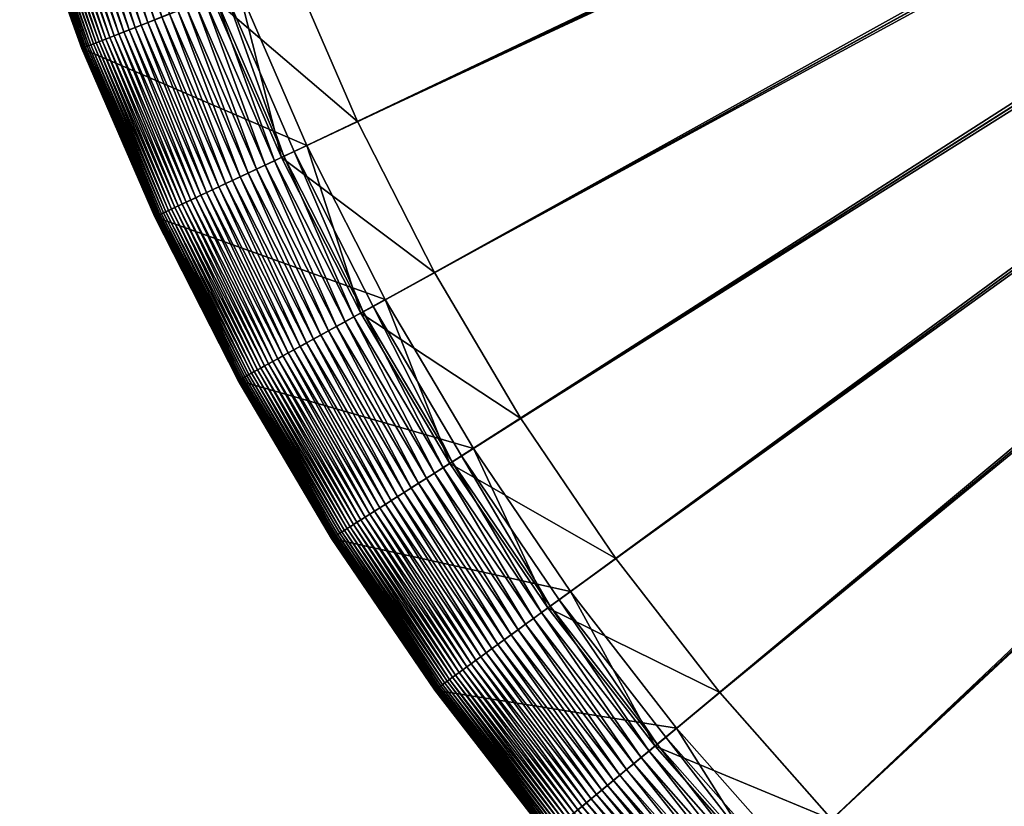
# Model space of a CAD drawing. Header units: millimetres. Extents: x -38.8 to 49.8, y -3.5 to 19.4.
# Tile 2 of 256: x -38.7 to -37.5, y -2.2 to -1.3. Entities that reach past the tile are written whole.
import ezdxf

# ---------------------------------------------------------------- set-up
doc = ezdxf.new("R2010")
doc.units = ezdxf.units.MM
doc.layers.get('0').update_dxf_attribs({"true_color": 0x5890e1})

msp = doc.modelspace()

# ---------------------------------------------------------------- meshes
at = {"color": 206, "true_color": 0x6c0888}
mesh = msp.add_polyface(dxfattribs=at)
corners = [(-36.3356, -3.1772, 6.7705), (-35.3734, -0.2158, 6.7705), (-35.3868, -0.211, 6.7705), (-35.3734, -0.2158, 6.3844), (-36.5019, -3.0275, 6.4013), (-35.3868, -0.211, 6.3844), (-36.533, -3.1061, 6.7705), (-35.3999, -0.2053, 6.7705), (-36.6897, -2.9463, 6.4013), (-35.3999, -0.2053, 6.3844), (-36.7257, -3.0227, 6.7705), (-35.4126, -0.1989, 6.7705), (-36.8719, -2.8534, 6.4013), (-35.4126, -0.1989, 6.3844), (-36.9126, -2.9274, 6.7705), (-35.4249, -0.1916, 6.7705), (-37.048, -2.7493, 6.4013), (-35.4249, -0.1916, 6.3844), (-37.0933, -2.8206, 6.7705), (-35.4367, -0.1836, 6.7705), (-37.2172, -2.6343, 6.4013), (-35.4367, -0.1836, 6.3844), (-37.2669, -2.7027, 6.7705), (-35.4479, -0.1749, 6.7705), (-37.3788, -2.5089, 6.4013), (-35.4479, -0.1749, 6.3844), (-37.4327, -2.574, 6.7705), (-35.4586, -0.1654, 6.7705), (-37.5323, -2.3736, 6.4013), (-35.4586, -0.1654, 6.3844), (-37.5901, -2.4352, 6.7705), (-35.4687, -0.1554, 6.7705), (-37.6769, -2.229, 6.4013), (-35.4687, -0.1554, 6.3844), (-37.7385, -2.2868, 6.7705), (-35.4781, -0.1447, 6.7705), (-37.8122, -2.0756, 6.4013), (-35.4781, -0.1447, 6.3844), (-37.8773, -2.1294, 6.7705), (-35.4869, -0.1334, 6.7705), (-37.9376, -1.9139, 6.4013), (-35.4869, -0.1334, 6.3844), (-38.0059, -1.9636, 6.7705), (-35.4949, -0.1216, 6.7705), (-38.1239, -1.79, 6.7705), (-38.0525, -1.7447, 6.4013), (-35.4949, -0.1216, 6.3844), (-35.5021, -0.1093, 6.7705), (-38.2307, -1.6094, 6.7705), (-38.1567, -1.5687, 6.4013), (-35.5021, -0.1093, 6.3844), (-35.5086, -0.0966, 6.7705), (-38.326, -1.4224, 6.7705), (-38.2495, -1.3864, 6.4013), (-35.5086, -0.0966, 6.3844), (-35.5143, -0.0835, 6.7705), (-38.4093, -1.2298, 6.7705), (-38.3308, -1.1987, 6.4013), (-35.5143, -0.0835, 6.3844), (-35.5191, -0.0701, 6.7705), (-38.4804, -1.0323, 6.7705), (-38.4001, -1.0062, 6.4013), (-35.5191, -0.0701, 6.3844), (-35.5231, -0.0564, 6.7705), (-38.539, -0.8308, 6.7705), (-38.4571, -0.8098, 6.4013), (-35.5231, -0.0564, 6.3844), (-35.5262, -0.0425, 6.7705), (-38.5848, -0.626, 6.7705), (-38.5018, -0.6101, 6.4013), (-35.5262, -0.0425, 6.3844), (-35.5284, -0.0284, 6.7705), (-38.6176, -0.4187, 6.7705), (-38.5338, -0.4081, 6.4013), (-35.5284, -0.0284, 6.3844), (-35.5298, -0.0143, 6.7705), (-38.553, -0.2045, 6.4013), (-35.5298, -0.0143, 6.3844), (-38.6373, -0.2098, 6.7705), (-35.5302, 0, 6.7705), (-38.5594, 0, 6.4013), (-35.5302, 0, 6.3844)]
mesh.append_faces([[corners[k] for k in face] for face in [(3, 4, 5), (5, 8, 9), (9, 12, 13), (13, 16, 17), (17, 20, 21), (21, 24, 25), (25, 28, 29), (29, 32, 33), (33, 36, 37), (37, 40, 41), (42, 43, 44), (41, 45, 46), (44, 47, 48), (46, 49, 50), (48, 51, 52), (50, 53, 54), (52, 55, 56), (54, 57, 58), (56, 59, 60), (58, 61, 62), (60, 63, 64), (62, 65, 66), (64, 67, 68), (66, 69, 70), (68, 71, 72), (70, 73, 74), (74, 76, 77), (77, 80, 81)]], dxfattribs={"vtx0": -1, "color": 206})
mesh.append_faces([[corners[k] for k in face] for face in [(0, 1, 2), (6, 2, 7), (10, 7, 11), (14, 11, 15), (18, 15, 19), (22, 19, 23), (26, 23, 27), (30, 27, 31), (34, 31, 35), (38, 35, 39), (37, 36, 40), (42, 39, 43), (41, 40, 45), (44, 43, 47), (46, 45, 49), (48, 47, 51), (50, 49, 53), (52, 51, 55), (54, 53, 57), (56, 55, 59), (58, 57, 61), (60, 59, 63), (62, 61, 65), (64, 63, 67), (66, 65, 69), (68, 67, 71), (70, 69, 73), (72, 71, 75), (74, 73, 76), (78, 75, 79), (77, 76, 80)]], dxfattribs={"vtx2": -1, "color": 206})
mesh = msp.add_polyface(dxfattribs=at)
corners = [(-35.3033, -3.3407, 6.7705), (-35.3175, -0.2265, 6.7705), (-35.513, -3.3341, 6.7705), (-35.3033, -0.2269, 6.3844), (-35.3033, -3.2562, 6.4013), (-35.5077, -3.2497, 6.4013), (-35.3317, -0.2252, 6.7705), (-35.722, -3.3143, 6.7705), (-35.3175, -0.2265, 6.3844), (-35.7114, -3.2305, 6.4013), (-35.3458, -0.2229, 6.7705), (-35.9292, -3.2815, 6.7705), (-35.3317, -0.2252, 6.3844), (-35.9134, -3.1985, 6.4013), (-35.3597, -0.2198, 6.7705), (-36.1341, -3.2357, 6.7705), (-35.3458, -0.2229, 6.3844), (-36.113, -3.1539, 6.4013), (-35.3734, -0.2158, 6.7705), (-36.3356, -3.1772, 6.7705), (-35.3597, -0.2198, 6.3844), (-36.3095, -3.0968, 6.4013), (-35.3868, -0.211, 6.7705), (-36.533, -3.1061, 6.7705), (-35.3734, -0.2158, 6.3844), (-36.5019, -3.0275, 6.4013), (-35.3999, -0.2053, 6.7705), (-36.7257, -3.0227, 6.7705), (-35.3868, -0.211, 6.3844), (-36.6897, -2.9463, 6.4013), (-35.4126, -0.1989, 6.7705), (-36.9126, -2.9274, 6.7705), (-35.3999, -0.2053, 6.3844), (-36.8719, -2.8534, 6.4013), (-35.4249, -0.1916, 6.7705), (-37.0933, -2.8206, 6.7705), (-35.4126, -0.1989, 6.3844), (-37.048, -2.7493, 6.4013), (-37.1139, -2.8532, 6.7678), (-37.2823, -2.7239, 6.7692), (-37.2895, -2.7339, 6.7678), (-37.1074, -2.8428, 6.7692), (-37.2748, -2.7135, 6.7701), (-37.1005, -2.832, 6.7701), (-37.2669, -2.7027, 6.7705), (-35.4367, -0.1836, 6.7705), (-35.4249, -0.1916, 6.3844), (-37.2172, -2.6343, 6.4013), (-37.1023, -2.8349, 6.1478), (-37.2768, -2.7163, 6.1478), (-37.2569, -2.689, 3.9448), (-37.3479, -2.8141, 6.7191), (-37.344, -2.8089, 6.7256), (-37.5164, -2.6752, 6.7256), (-37.3399, -2.8032, 6.7318), (-37.5119, -2.6698, 6.7318), (-37.3356, -2.7972, 6.7376), (-37.5072, -2.6641, 6.7376), (-37.3309, -2.7908, 6.7429), (-37.5021, -2.6579, 6.7429), (-37.3259, -2.7839, 6.7479), (-37.4967, -2.6514, 6.7479), (-37.3206, -2.7767, 6.7524), (-37.491, -2.6445, 6.7524), (-37.3151, -2.769, 6.7565), (-37.4849, -2.6372, 6.7565), (-37.3092, -2.7609, 6.7601), (-37.4786, -2.6295, 6.7601), (-37.3029, -2.7523, 6.7632), (-37.4718, -2.6213, 6.7632), (-37.2964, -2.7433, 6.7657), (-37.4647, -2.6128, 6.7657), (-37.4573, -2.6037, 6.7678), (-37.4494, -2.5943, 6.7692), (-37.4413, -2.5844, 6.7701), (-37.4327, -2.574, 6.7705), (-35.4479, -0.1749, 6.7705), (-35.4367, -0.1836, 6.3844), (-37.3788, -2.5089, 6.4013), (-37.4435, -2.587, 6.1478), (-37.4219, -2.561, 3.9448), (-37.3761, -2.853, 3.7911), (-37.5512, -2.7173, 3.7911), (-35.4586, -0.1654, 6.7705), (-37.5901, -2.4352, 6.7705), (-35.4479, -0.1749, 6.3844), (-37.5323, -2.3736, 6.4013), (-35.4687, -0.1554, 6.7705), (-37.7385, -2.2868, 6.7705), (-35.4586, -0.1654, 6.3844), (-37.6769, -2.229, 6.4013), (-35.4781, -0.1447, 6.7705), (-37.8773, -2.1294, 6.7705), (-35.4687, -0.1554, 6.3844), (-37.8122, -2.0756, 6.4013), (-35.4869, -0.1334, 6.7705), (-38.0059, -1.9636, 6.7705)]
mesh.append_faces([[corners[k] for k in face] for face in [(0, 1, 2), (2, 6, 7), (7, 10, 11), (11, 14, 15), (15, 18, 19), (19, 22, 23), (23, 26, 27), (27, 30, 31), (31, 34, 35), (38, 39, 40), (41, 42, 39), (43, 44, 42), (35, 45, 44), (37, 49, 47), (48, 50, 49), (68, 71, 69), (70, 72, 71), (40, 73, 72), (39, 74, 73), (42, 75, 74), (44, 76, 75), (47, 79, 78), (49, 80, 79), (50, 82, 80), (75, 83, 84), (84, 87, 88), (88, 91, 92), (92, 95, 96)]], dxfattribs={"vtx0": -1, "color": 206})
mesh.append_faces([[corners[k] for k in face] for face in [(3, 4, 5), (8, 5, 9), (12, 9, 13), (16, 13, 17), (20, 17, 21), (24, 21, 25), (28, 25, 29), (32, 29, 33), (36, 33, 37), (46, 37, 47), (37, 48, 49), (51, 52, 53), (52, 54, 55), (54, 56, 57), (56, 58, 59), (58, 60, 61), (60, 62, 63), (62, 64, 65), (64, 66, 67), (66, 68, 69), (68, 70, 71), (70, 40, 72), (40, 39, 73), (39, 42, 74), (42, 44, 75), (77, 47, 78), (47, 49, 79), (49, 50, 80), (50, 81, 82), (85, 78, 86), (89, 86, 90), (93, 90, 94)]], dxfattribs={"vtx2": -1, "color": 206})
mesh = msp.add_polyface(dxfattribs=at)
corners = [(-38.5822, -1.2982, 3.7911), (-38.6572, -1.0898, 6.5722), (-38.6572, -1.0898, 3.7911), (-38.5822, -1.2982, 6.5722), (-38.6572, -1.0898, 6.5819), (-38.5821, -1.2982, 6.5819), (-38.6569, -1.0897, 6.5915), (-38.5818, -1.2981, 6.5915), (-38.6563, -1.0895, 6.601), (-38.5813, -1.2979, 6.601), (-38.6554, -1.0892, 6.6105), (-38.5804, -1.2975, 6.6105), (-38.6542, -1.0888, 6.62), (-38.5792, -1.297, 6.62), (-38.5777, -1.2964, 6.6293), (-38.6526, -1.0883, 6.6293), (-38.5758, -1.2957, 6.6384), (-38.6507, -1.0877, 6.6384), (-38.5737, -1.2948, 6.6475), (-38.6485, -1.0869, 6.6475), (-38.5712, -1.2939, 6.6564), (-38.646, -1.0861, 6.6564), (-38.5683, -1.2927, 6.665), (-38.643, -1.0852, 6.665), (-38.5651, -1.2914, 6.6735), (-38.6397, -1.0841, 6.6735), (-38.5614, -1.29, 6.6818), (-38.636, -1.0829, 6.6818), (-38.5575, -1.2884, 6.6898), (-38.6319, -1.0816, 6.6898), (-38.5531, -1.2867, 6.6976), (-38.6274, -1.0801, 6.6976), (-38.5483, -1.2848, 6.7051), (-38.6226, -1.0785, 6.7051), (-38.5431, -1.2827, 6.7122), (-38.6172, -1.0768, 6.7122), (-38.5375, -1.2805, 6.7191), (-38.6115, -1.0749, 6.7191), (-38.5314, -1.2781, 6.7256), (-38.6053, -1.0729, 6.7256), (-38.5249, -1.2756, 6.7318), (-38.5987, -1.0707, 6.7318), (-38.518, -1.2728, 6.7376), (-38.5916, -1.0684, 6.7376), (-38.5106, -1.2699, 6.7429), (-38.584, -1.066, 6.7429), (-38.5027, -1.2668, 6.7479), (-38.576, -1.0634, 6.7479), (-38.4944, -1.2635, 6.7524), (-38.5674, -1.0606, 6.7524), (-38.4856, -1.26, 6.7565), (-38.5584, -1.0577, 6.7565), (-38.4762, -1.2563, 6.7601), (-38.5489, -1.0546, 6.7601), (-38.4664, -1.2524, 6.7632), (-38.5388, -1.0513, 6.7632), (-38.4561, -1.2483, 6.7657), (-38.5282, -1.0479, 6.7657), (-38.4452, -1.244, 6.7678), (-38.5171, -1.0442, 6.7678), (-38.4338, -1.2395, 6.7692), (-38.5054, -1.0405, 6.7692), (-38.4218, -1.2347, 6.7701), (-38.4932, -1.0365, 6.7701), (-38.4093, -1.2298, 6.7705), (-38.4804, -1.0323, 6.7705), (-38.3308, -1.1987, 6.4013), (-38.425, -1.236, 6.1478), (-38.4965, -1.0375, 6.1478), (-38.3936, -1.2236, 3.9448), (-38.4644, -1.0271, 3.9448)]
mesh.append_faces([[corners[k] for k in face] for face in [(0, 1, 2), (3, 4, 1), (5, 6, 4), (7, 8, 6), (9, 10, 8), (11, 12, 10), (13, 15, 12), (14, 17, 15), (16, 19, 17), (18, 21, 19), (20, 23, 21), (22, 25, 23), (24, 27, 25), (26, 29, 27), (28, 31, 29), (30, 33, 31), (32, 35, 33), (34, 37, 35), (36, 39, 37), (38, 41, 39), (40, 43, 41), (42, 45, 43), (44, 47, 45), (46, 49, 47), (48, 51, 49), (50, 53, 51), (52, 55, 53), (54, 57, 55), (56, 59, 57), (69, 2, 70)]], dxfattribs={"vtx0": -1, "color": 206})
mesh.append_faces([[corners[k] for k in face] for face in [(13, 14, 15), (14, 16, 17), (16, 18, 19), (18, 20, 21), (20, 22, 23), (22, 24, 25), (24, 26, 27), (26, 28, 29), (28, 30, 31), (30, 32, 33), (32, 34, 35), (34, 36, 37), (36, 38, 39), (38, 40, 41), (40, 42, 43), (42, 44, 45), (44, 46, 47), (46, 48, 49), (48, 50, 51), (50, 52, 53), (52, 54, 55), (54, 56, 57), (56, 58, 59), (58, 60, 61), (60, 62, 63), (62, 64, 65), (66, 67, 68), (67, 69, 70), (69, 0, 2)]], dxfattribs={"vtx2": -1, "color": 206})
mesh = msp.add_polyface(dxfattribs=at)
corners = [(-38.4942, -1.5015, 3.7911), (-38.5822, -1.2982, 6.5722), (-38.5822, -1.2982, 3.7911), (-38.4942, -1.5015, 6.5722), (-38.5821, -1.2982, 6.5819), (-38.4942, -1.5015, 6.5819), (-38.5818, -1.2981, 6.5915), (-38.4939, -1.5014, 6.5915), (-38.5813, -1.2979, 6.601), (-38.4933, -1.5011, 6.601), (-38.5804, -1.2975, 6.6105), (-38.4924, -1.5007, 6.6105), (-38.5792, -1.297, 6.62), (-38.4913, -1.5002, 6.62), (-38.5777, -1.2964, 6.6293), (-38.4898, -1.4995, 6.6293), (-38.5758, -1.2957, 6.6384), (-38.488, -1.4986, 6.6384), (-38.5737, -1.2948, 6.6475), (-38.4859, -1.4976, 6.6475), (-38.5712, -1.2939, 6.6564), (-38.4835, -1.4965, 6.6564), (-38.5683, -1.2927, 6.665), (-38.4807, -1.4952, 6.665), (-38.5651, -1.2914, 6.6735), (-38.4775, -1.4937, 6.6735), (-38.5614, -1.29, 6.6818), (-38.474, -1.492, 6.6818), (-38.5575, -1.2884, 6.6898), (-38.4701, -1.4902, 6.6898), (-38.5531, -1.2867, 6.6976), (-38.4659, -1.4882, 6.6976), (-38.5483, -1.2848, 6.7051), (-38.4612, -1.486, 6.7051), (-38.5431, -1.2827, 6.7122), (-38.4562, -1.4836, 6.7122), (-38.4507, -1.4811, 6.7191), (-38.5375, -1.2805, 6.7191), (-38.4448, -1.4783, 6.7256), (-38.5314, -1.2781, 6.7256), (-38.4385, -1.4753, 6.7318), (-38.5249, -1.2756, 6.7318), (-38.4317, -1.4721, 6.7376), (-38.518, -1.2728, 6.7376), (-38.4245, -1.4688, 6.7429), (-38.5106, -1.2699, 6.7429), (-38.4169, -1.4652, 6.7479), (-38.5027, -1.2668, 6.7479), (-38.4088, -1.4613, 6.7524), (-38.4944, -1.2635, 6.7524), (-38.4002, -1.4573, 6.7565), (-38.4856, -1.26, 6.7565), (-38.3911, -1.453, 6.7601), (-38.4762, -1.2563, 6.7601), (-38.3815, -1.4485, 6.7632), (-38.4664, -1.2524, 6.7632), (-38.3715, -1.4438, 6.7657), (-38.4561, -1.2483, 6.7657), (-38.3609, -1.4388, 6.7678), (-38.4452, -1.244, 6.7678), (-38.3498, -1.4336, 6.7692), (-38.4338, -1.2395, 6.7692), (-38.3382, -1.4281, 6.7701), (-38.4218, -1.2347, 6.7701), (-38.326, -1.4224, 6.7705), (-38.4093, -1.2298, 6.7705), (-38.2495, -1.3864, 6.4013), (-38.3413, -1.4296, 6.1478), (-38.425, -1.236, 6.1478), (-38.3308, -1.1987, 6.4013), (-38.3107, -1.4152, 3.9448), (-38.3936, -1.2236, 3.9448), (-38.6572, -1.0898, 6.5722), (-38.6572, -1.0898, 6.5819), (-38.6569, -1.0897, 6.5915), (-38.6563, -1.0895, 6.601), (-38.6554, -1.0892, 6.6105), (-38.6542, -1.0888, 6.62)]
mesh.append_faces([[corners[k] for k in face] for face in [(0, 1, 2), (3, 4, 1), (5, 6, 4), (7, 8, 6), (9, 10, 8), (11, 12, 10), (13, 14, 12), (15, 16, 14), (17, 18, 16), (19, 20, 18), (21, 22, 20), (23, 24, 22), (25, 26, 24), (27, 28, 26), (29, 30, 28), (31, 32, 30), (33, 34, 32), (35, 37, 34), (36, 39, 37), (38, 41, 39), (40, 43, 41), (42, 45, 43), (44, 47, 45), (46, 49, 47), (48, 51, 49), (50, 53, 51), (52, 55, 53), (54, 57, 55), (56, 59, 57), (58, 61, 59), (60, 63, 61), (62, 65, 63), (66, 68, 69), (67, 71, 68), (70, 2, 71)]], dxfattribs={"vtx0": -1, "color": 206})
mesh.append_faces([[corners[k] for k in face] for face in [(35, 36, 37), (36, 38, 39), (38, 40, 41), (40, 42, 43), (42, 44, 45), (44, 46, 47), (46, 48, 49), (48, 50, 51), (50, 52, 53), (52, 54, 55), (54, 56, 57), (56, 58, 59), (58, 60, 61), (60, 62, 63), (62, 64, 65), (66, 67, 68), (67, 70, 71), (70, 0, 2), (2, 1, 72), (1, 4, 73), (4, 6, 74), (6, 8, 75), (8, 10, 76), (10, 12, 77)]], dxfattribs={"vtx2": -1, "color": 206})
mesh = msp.add_polyface(dxfattribs=at)
corners = [(-38.3936, -1.6989, 3.7911), (-38.3936, -1.6989, 6.5722), (-38.4942, -1.5015, 6.5722), (-38.4942, -1.5015, 3.7911), (-38.3936, -1.6989, 6.5819), (-38.4942, -1.5015, 6.5819), (-38.3933, -1.6988, 6.5915), (-38.4939, -1.5014, 6.5915), (-38.3927, -1.6985, 6.601), (-38.4933, -1.5011, 6.601), (-38.3919, -1.698, 6.6105), (-38.4924, -1.5007, 6.6105), (-38.3908, -1.6974, 6.62), (-38.4913, -1.5002, 6.62), (-38.3894, -1.6966, 6.6293), (-38.4898, -1.4995, 6.6293), (-38.3876, -1.6957, 6.6384), (-38.488, -1.4986, 6.6384), (-38.3856, -1.6945, 6.6475), (-38.4859, -1.4976, 6.6475), (-38.3832, -1.6932, 6.6564), (-38.4835, -1.4965, 6.6564), (-38.3805, -1.6917, 6.665), (-38.4807, -1.4952, 6.665), (-38.3775, -1.6901, 6.6735), (-38.4775, -1.4937, 6.6735), (-38.3741, -1.6882, 6.6818), (-38.474, -1.492, 6.6818), (-38.3703, -1.6861, 6.6898), (-38.4701, -1.4902, 6.6898), (-38.3662, -1.6839, 6.6976), (-38.4659, -1.4882, 6.6976), (-38.3617, -1.6814, 6.7051), (-38.4612, -1.486, 6.7051), (-38.3568, -1.6787, 6.7122), (-38.4562, -1.4836, 6.7122), (-38.3515, -1.6758, 6.7191), (-38.4507, -1.4811, 6.7191), (-38.4448, -1.4783, 6.7256), (-38.3458, -1.6726, 6.7256), (-38.4385, -1.4753, 6.7318), (-38.3397, -1.6693, 6.7318), (-38.4317, -1.4721, 6.7376), (-38.3331, -1.6657, 6.7376), (-38.4245, -1.4688, 6.7429), (-38.3262, -1.6618, 6.7429), (-38.4169, -1.4652, 6.7479), (-38.3187, -1.6578, 6.7479), (-38.4088, -1.4613, 6.7524), (-38.5822, -1.2982, 6.5722), (-38.5821, -1.2982, 6.5819), (-38.5818, -1.2981, 6.5915), (-38.5813, -1.2979, 6.601), (-38.5804, -1.2975, 6.6105), (-38.5792, -1.297, 6.62), (-38.5777, -1.2964, 6.6293), (-38.5758, -1.2957, 6.6384), (-38.5737, -1.2948, 6.6475), (-38.5712, -1.2939, 6.6564), (-38.5683, -1.2927, 6.665), (-38.5651, -1.2914, 6.6735), (-38.5614, -1.29, 6.6818), (-38.5575, -1.2884, 6.6898), (-38.5531, -1.2867, 6.6976), (-38.5483, -1.2848, 6.7051), (-38.5431, -1.2827, 6.7122)]
mesh.append_faces([[corners[k] for k in face] for face in [(0, 2, 3), (1, 5, 2), (4, 7, 5), (6, 9, 7), (8, 11, 9), (10, 13, 11), (12, 15, 13), (14, 17, 15), (16, 19, 17), (18, 21, 19), (20, 23, 21), (22, 25, 23), (24, 27, 25), (26, 29, 27), (28, 31, 29), (30, 33, 31), (32, 35, 33), (34, 37, 35), (36, 38, 37), (39, 40, 38), (41, 42, 40), (43, 44, 42), (45, 46, 44), (47, 48, 46)]], dxfattribs={"vtx0": -1, "color": 206})
mesh.append_faces([[corners[k] for k in face] for face in [(0, 1, 2), (1, 4, 5), (4, 6, 7), (6, 8, 9), (8, 10, 11), (10, 12, 13), (12, 14, 15), (14, 16, 17), (16, 18, 19), (18, 20, 21), (20, 22, 23), (22, 24, 25), (24, 26, 27), (26, 28, 29), (28, 30, 31), (30, 32, 33), (32, 34, 35), (34, 36, 37), (3, 2, 49), (2, 5, 50), (5, 7, 51), (7, 9, 52), (9, 11, 53), (11, 13, 54), (13, 15, 55), (15, 17, 56), (17, 19, 57), (19, 21, 58), (21, 23, 59), (23, 25, 60), (25, 27, 61), (27, 29, 62), (29, 31, 63), (31, 33, 64), (33, 35, 65)]], dxfattribs={"vtx2": -1, "color": 206})
mesh = msp.add_polyface(dxfattribs=at)
corners = [(-38.2731, -1.8847, 6.6475), (-38.3832, -1.6932, 6.6564), (-38.3856, -1.6945, 6.6475), (-38.2708, -1.8833, 6.6564), (-38.3805, -1.6917, 6.665), (-38.2682, -1.8816, 6.665), (-38.3775, -1.6901, 6.6735), (-38.2653, -1.8798, 6.6735), (-38.3741, -1.6882, 6.6818), (-38.262, -1.8777, 6.6818), (-38.3703, -1.6861, 6.6898), (-38.2584, -1.8754, 6.6898), (-38.3662, -1.6839, 6.6976), (-38.2544, -1.8729, 6.6976), (-38.3617, -1.6814, 6.7051), (-38.2501, -1.8701, 6.7051), (-38.3568, -1.6787, 6.7122), (-38.2453, -1.8671, 6.7122), (-38.3515, -1.6758, 6.7191), (-38.2402, -1.8639, 6.7191), (-38.3458, -1.6726, 6.7256), (-38.2347, -1.8604, 6.7256), (-38.3397, -1.6693, 6.7318), (-38.2289, -1.8566, 6.7318), (-38.3331, -1.6657, 6.7376), (-38.2226, -1.8526, 6.7376), (-38.3262, -1.6618, 6.7429), (-38.2158, -1.8484, 6.7429), (-38.3187, -1.6578, 6.7479), (-38.2087, -1.8438, 6.7479), (-38.3109, -1.6535, 6.7524), (-38.2011, -1.839, 6.7524), (-38.3026, -1.6489, 6.7565), (-38.1931, -1.834, 6.7565), (-38.2938, -1.644, 6.7601), (-38.1846, -1.8286, 6.7601), (-38.2845, -1.639, 6.7632), (-38.1757, -1.8229, 6.7632), (-38.2748, -1.6336, 6.7657), (-38.1663, -1.8169, 6.7657), (-38.1564, -1.8107, 6.7678), (-38.2645, -1.628, 6.7678), (-38.1461, -1.8041, 6.7692), (-38.2538, -1.622, 6.7692), (-38.1352, -1.7972, 6.7701), (-38.2425, -1.6159, 6.7701), (-38.1239, -1.79, 6.7705), (-38.2307, -1.6094, 6.7705), (-38.0525, -1.7447, 6.4013), (-38.1381, -1.7991, 6.1478), (-38.2455, -1.6175, 6.1478), (-38.1567, -1.5687, 6.4013), (-38.1096, -1.781, 3.9448), (-38.2159, -1.6012, 3.9448), (-38.3936, -1.6989, 3.7911), (-38.4448, -1.4783, 6.7256), (-38.4385, -1.4753, 6.7318), (-38.4317, -1.4721, 6.7376), (-38.4245, -1.4688, 6.7429), (-38.4169, -1.4652, 6.7479), (-38.4088, -1.4613, 6.7524), (-38.4002, -1.4573, 6.7565), (-38.3911, -1.453, 6.7601), (-38.3815, -1.4485, 6.7632), (-38.3715, -1.4438, 6.7657), (-38.3609, -1.4388, 6.7678), (-38.3498, -1.4336, 6.7692), (-38.3382, -1.4281, 6.7701), (-38.326, -1.4224, 6.7705), (-38.3413, -1.4296, 6.1478), (-38.2495, -1.3864, 6.4013), (-38.3107, -1.4152, 3.9448), (-38.4942, -1.5015, 3.7911)]
mesh.append_faces([[corners[k] for k in face] for face in [(0, 1, 2), (3, 4, 1), (5, 6, 4), (7, 8, 6), (9, 10, 8), (11, 12, 10), (13, 14, 12), (15, 16, 14), (17, 18, 16), (19, 20, 18), (21, 22, 20), (23, 24, 22), (25, 26, 24), (27, 28, 26), (29, 30, 28), (31, 32, 30), (33, 34, 32), (35, 36, 34), (37, 38, 36), (39, 41, 38), (40, 43, 41), (42, 45, 43), (44, 47, 45), (48, 50, 51), (49, 53, 50), (52, 54, 53), (30, 61, 60), (32, 62, 61), (34, 63, 62), (36, 64, 63), (38, 65, 64), (41, 66, 65), (43, 67, 66), (45, 68, 67), (51, 69, 70), (50, 71, 69), (53, 72, 71)]], dxfattribs={"vtx0": -1, "color": 206})
mesh.append_faces([[corners[k] for k in face] for face in [(39, 40, 41), (40, 42, 43), (42, 44, 45), (44, 46, 47), (48, 49, 50), (49, 52, 53), (18, 20, 55), (20, 22, 56), (22, 24, 57), (24, 26, 58), (26, 28, 59), (28, 30, 60), (30, 32, 61), (32, 34, 62), (34, 36, 63), (36, 38, 64), (38, 41, 65), (41, 43, 66), (43, 45, 67), (45, 47, 68), (51, 50, 69), (50, 53, 71), (53, 54, 72)]], dxfattribs={"vtx2": -1, "color": 206})
mesh = msp.add_polyface(dxfattribs=at)
corners = [(-38.1563, -2.0729, 3.7911), (-38.1563, -2.0729, 6.5722), (-38.2808, -1.8896, 6.5722), (-38.2808, -1.8896, 3.7911), (-38.1563, -2.0728, 6.5819), (-38.2808, -1.8896, 6.5819), (-38.156, -2.0727, 6.5915), (-38.2805, -1.8894, 6.5915), (-38.28, -1.8891, 6.601), (-38.1555, -2.0723, 6.601), (-38.2792, -1.8886, 6.6105), (-38.1547, -2.0717, 6.6105), (-38.2781, -1.8879, 6.62), (-38.1537, -2.071, 6.62), (-38.2768, -1.887, 6.6293), (-38.1524, -2.07, 6.6293), (-38.2751, -1.886, 6.6384), (-38.1508, -2.0689, 6.6384), (-38.2731, -1.8847, 6.6475), (-38.1489, -2.0675, 6.6475), (-38.2708, -1.8833, 6.6564), (-38.1467, -2.0659, 6.6564), (-38.2682, -1.8816, 6.665), (-38.1442, -2.0641, 6.665), (-38.2653, -1.8798, 6.6735), (-38.1414, -2.062, 6.6735), (-38.262, -1.8777, 6.6818), (-38.1383, -2.0598, 6.6818), (-38.2584, -1.8754, 6.6898), (-38.1348, -2.0572, 6.6898), (-38.2544, -1.8729, 6.6976), (-38.131, -2.0545, 6.6976), (-38.2501, -1.8701, 6.7051), (-38.1268, -2.0514, 6.7051), (-38.2453, -1.8671, 6.7122), (-38.1223, -2.0482, 6.7122), (-38.2402, -1.8639, 6.7191), (-38.3936, -1.6989, 6.5722), (-38.3936, -1.6989, 3.7911), (-38.3936, -1.6989, 6.5819), (-38.3933, -1.6988, 6.5915), (-38.3927, -1.6985, 6.601), (-38.3919, -1.698, 6.6105), (-38.3908, -1.6974, 6.62), (-38.3894, -1.6966, 6.6293), (-38.3876, -1.6957, 6.6384), (-38.3856, -1.6945, 6.6475), (-38.3832, -1.6932, 6.6564), (-38.3805, -1.6917, 6.665), (-38.3775, -1.6901, 6.6735), (-38.3741, -1.6882, 6.6818), (-38.3703, -1.6861, 6.6898), (-38.3662, -1.6839, 6.6976), (-38.3617, -1.6814, 6.7051), (-38.3568, -1.6787, 6.7122), (-38.3515, -1.6758, 6.7191), (-38.2347, -1.8604, 6.7256), (-38.3458, -1.6726, 6.7256), (-38.2289, -1.8566, 6.7318), (-38.3397, -1.6693, 6.7318), (-38.2226, -1.8526, 6.7376), (-38.3331, -1.6657, 6.7376), (-38.2158, -1.8484, 6.7429), (-38.3262, -1.6618, 6.7429), (-38.2087, -1.8438, 6.7479), (-38.3187, -1.6578, 6.7479), (-38.2011, -1.839, 6.7524), (-38.3109, -1.6535, 6.7524), (-38.1931, -1.834, 6.7565), (-38.3026, -1.6489, 6.7565), (-38.1846, -1.8286, 6.7601), (-38.2938, -1.644, 6.7601), (-38.1757, -1.8229, 6.7632), (-38.2845, -1.639, 6.7632), (-38.1663, -1.8169, 6.7657), (-38.2748, -1.6336, 6.7657), (-38.1096, -1.781, 3.9448)]
mesh.append_faces([[corners[k] for k in face] for face in [(0, 2, 3), (1, 5, 2), (4, 7, 5), (6, 8, 7), (9, 10, 8), (11, 12, 10), (13, 14, 12), (15, 16, 14), (17, 18, 16), (19, 20, 18), (21, 22, 20), (23, 24, 22), (25, 26, 24), (27, 28, 26), (29, 30, 28), (31, 32, 30), (33, 34, 32), (35, 36, 34), (3, 37, 38), (2, 39, 37), (5, 40, 39), (7, 41, 40), (8, 42, 41), (10, 43, 42), (12, 44, 43), (14, 45, 44), (16, 46, 45)]], dxfattribs={"vtx0": -1, "color": 206})
mesh.append_faces([[corners[k] for k in face] for face in [(0, 1, 2), (1, 4, 5), (4, 6, 7), (3, 2, 37), (2, 5, 39), (5, 7, 40), (7, 8, 41), (8, 10, 42), (10, 12, 43), (12, 14, 44), (14, 16, 45), (16, 18, 46), (18, 20, 47), (20, 22, 48), (22, 24, 49), (24, 26, 50), (26, 28, 51), (28, 30, 52), (30, 32, 53), (32, 34, 54), (34, 36, 55), (36, 56, 57), (56, 58, 59), (58, 60, 61), (60, 62, 63), (62, 64, 65), (64, 66, 67), (66, 68, 69), (68, 70, 71), (70, 72, 73), (72, 74, 75), (76, 3, 38)]], dxfattribs={"vtx2": -1, "color": 206})
mesh = msp.add_polyface(dxfattribs=at)
corners = [(-37.9405, -2.1817, 6.7565), (-38.0641, -2.0059, 6.7601), (-38.0723, -2.0118, 6.7565), (-37.9327, -2.1753, 6.7601), (-38.0556, -1.9997, 6.7632), (-37.9246, -2.1686, 6.7632), (-38.0466, -1.9931, 6.7657), (-37.916, -2.1615, 6.7657), (-38.0371, -1.9863, 6.7678), (-37.907, -2.154, 6.7678), (-38.0272, -1.9791, 6.7692), (-37.8976, -2.1462, 6.7692), (-38.0168, -1.9715, 6.7701), (-37.8877, -2.138, 6.7701), (-38.0059, -1.9636, 6.7705), (-37.8122, -2.0756, 6.4013), (-37.8903, -2.1402, 6.1478), (-38.0196, -1.9735, 6.1478), (-37.9376, -1.9139, 6.4013), (-37.9922, -1.9537, 3.9448), (-37.8643, -2.1187, 3.9448), (-38.1563, -2.0729, 3.7911), (-38.156, -2.0727, 6.5915), (-38.1555, -2.0723, 6.601), (-38.28, -1.8891, 6.601), (-38.1547, -2.0717, 6.6105), (-38.2792, -1.8886, 6.6105), (-38.1537, -2.071, 6.62), (-38.2781, -1.8879, 6.62), (-38.1524, -2.07, 6.6293), (-38.2768, -1.887, 6.6293), (-38.1508, -2.0689, 6.6384), (-38.2751, -1.886, 6.6384), (-38.1489, -2.0675, 6.6475), (-38.2731, -1.8847, 6.6475), (-38.1467, -2.0659, 6.6564), (-38.2708, -1.8833, 6.6564), (-38.1442, -2.0641, 6.665), (-38.2682, -1.8816, 6.665), (-38.1414, -2.062, 6.6735), (-38.2653, -1.8798, 6.6735), (-38.1383, -2.0598, 6.6818), (-38.262, -1.8777, 6.6818), (-38.1348, -2.0572, 6.6898), (-38.2584, -1.8754, 6.6898), (-38.131, -2.0545, 6.6976), (-38.2544, -1.8729, 6.6976), (-38.1268, -2.0514, 6.7051), (-38.2501, -1.8701, 6.7051), (-38.1223, -2.0482, 6.7122), (-38.2453, -1.8671, 6.7122), (-38.1174, -2.0446, 6.7191), (-38.2402, -1.8639, 6.7191), (-38.1121, -2.0408, 6.7256), (-38.2347, -1.8604, 6.7256), (-38.1065, -2.0367, 6.7318), (-38.2289, -1.8566, 6.7318), (-38.1005, -2.0323, 6.7376), (-38.2226, -1.8526, 6.7376), (-38.094, -2.0276, 6.7429), (-38.2158, -1.8484, 6.7429), (-38.0872, -2.0226, 6.7479), (-38.2087, -1.8438, 6.7479), (-38.0799, -2.0174, 6.7524), (-38.2011, -1.839, 6.7524), (-38.1931, -1.834, 6.7565), (-38.1846, -1.8286, 6.7601), (-38.1757, -1.8229, 6.7632), (-38.1663, -1.8169, 6.7657), (-38.1564, -1.8107, 6.7678), (-38.1461, -1.8041, 6.7692), (-38.1352, -1.7972, 6.7701), (-38.1239, -1.79, 6.7705), (-38.1381, -1.7991, 6.1478), (-38.0525, -1.7447, 6.4013), (-38.1096, -1.781, 3.9448), (-38.2808, -1.8896, 3.7911)]
mesh.append_faces([[corners[k] for k in face] for face in [(0, 1, 2), (3, 4, 1), (5, 6, 4), (7, 8, 6), (9, 10, 8), (11, 12, 10), (13, 14, 12), (15, 17, 18), (16, 19, 17), (20, 21, 19), (51, 54, 52), (53, 56, 54), (55, 58, 56), (57, 60, 58), (59, 62, 60), (61, 64, 62), (63, 65, 64), (2, 66, 65), (1, 67, 66), (4, 68, 67), (6, 69, 68), (8, 70, 69), (10, 71, 70), (12, 72, 71), (18, 73, 74), (17, 75, 73), (19, 76, 75)]], dxfattribs={"vtx0": -1, "color": 206})
mesh.append_faces([[corners[k] for k in face] for face in [(15, 16, 17), (22, 23, 24), (23, 25, 26), (25, 27, 28), (27, 29, 30), (29, 31, 32), (31, 33, 34), (33, 35, 36), (35, 37, 38), (37, 39, 40), (39, 41, 42), (41, 43, 44), (43, 45, 46), (45, 47, 48), (47, 49, 50), (49, 51, 52), (51, 53, 54), (53, 55, 56), (55, 57, 58), (57, 59, 60), (59, 61, 62), (61, 63, 64), (63, 2, 65), (2, 1, 66), (1, 4, 67), (4, 6, 68), (6, 8, 69), (8, 10, 70), (10, 12, 71), (12, 14, 72), (18, 17, 73), (17, 19, 75), (19, 21, 76)]], dxfattribs={"vtx2": -1, "color": 206})
mesh = msp.add_polyface(dxfattribs=at)
corners = [(-37.5993, -2.445, 6.7701), (-37.7385, -2.2868, 6.7705), (-37.7483, -2.296, 6.7701), (-37.5323, -2.3736, 6.4013), (-37.7508, -2.2984, 6.1478), (-37.6769, -2.229, 6.4013), (-37.6017, -2.4476, 6.1478), (-37.7262, -2.2753, 3.9448), (-37.8717, -2.4119, 6.62), (-38.0168, -2.2448, 6.6293), (-38.018, -2.2459, 6.62), (-37.8705, -2.4108, 6.6293), (-38.0153, -2.2436, 6.6384), (-37.869, -2.4094, 6.6384), (-38.0135, -2.2421, 6.6475), (-37.8673, -2.4078, 6.6475), (-38.0114, -2.2404, 6.6564), (-37.8654, -2.406, 6.6564), (-38.009, -2.2384, 6.665), (-37.8631, -2.4039, 6.665), (-38.0063, -2.2362, 6.6735), (-37.8606, -2.4015, 6.6735), (-38.0033, -2.2337, 6.6818), (-37.8578, -2.3988, 6.6818), (-37.8546, -2.3959, 6.6898), (-38, -2.231, 6.6898), (-37.8512, -2.3927, 6.6976), (-37.9964, -2.228, 6.6976), (-37.8474, -2.3891, 6.7051), (-37.9924, -2.2247, 6.7051), (-37.8434, -2.3853, 6.7122), (-37.9881, -2.2211, 6.7122), (-37.839, -2.3812, 6.7191), (-37.9835, -2.2173, 6.7191), (-37.8342, -2.3767, 6.7256), (-37.9785, -2.2131, 6.7256), (-37.8291, -2.372, 6.7318), (-37.9731, -2.2087, 6.7318), (-37.8237, -2.3668, 6.7376), (-37.9673, -2.2039, 6.7376), (-37.8179, -2.3614, 6.7429), (-37.9612, -2.1988, 6.7429), (-37.8117, -2.3556, 6.7479), (-37.9547, -2.1935, 6.7479), (-37.8052, -2.3495, 6.7524), (-37.9478, -2.1877, 6.7524), (-37.7983, -2.343, 6.7565), (-37.9405, -2.1817, 6.7565), (-37.791, -2.3361, 6.7601), (-37.9327, -2.1753, 6.7601), (-37.7833, -2.3289, 6.7632), (-37.9246, -2.1686, 6.7632), (-37.7751, -2.3212, 6.7657), (-37.916, -2.1615, 6.7657), (-37.7666, -2.3132, 6.7678), (-37.907, -2.154, 6.7678), (-37.7577, -2.3048, 6.7692), (-37.8976, -2.1462, 6.7692), (-37.8877, -2.138, 6.7701), (-37.8773, -2.1294, 6.7705), (-37.8903, -2.1402, 6.1478), (-37.8122, -2.0756, 6.4013), (-37.8643, -2.1187, 3.9448), (-37.874, -2.4141, 3.7911), (-38.0205, -2.2479, 3.7911), (-38.0466, -1.9931, 6.7657), (-38.0371, -1.9863, 6.7678), (-38.0272, -1.9791, 6.7692), (-38.0168, -1.9715, 6.7701), (-38.0059, -1.9636, 6.7705), (-37.9922, -1.9537, 3.9448)]
mesh.append_faces([[corners[k] for k in face] for face in [(0, 1, 2), (3, 4, 5), (6, 7, 4), (8, 9, 10), (11, 12, 9), (13, 14, 12), (15, 16, 14), (17, 18, 16), (19, 20, 18), (21, 22, 20), (23, 25, 22), (24, 27, 25), (26, 29, 27), (28, 31, 29), (30, 33, 31), (32, 35, 33), (34, 37, 35), (36, 39, 37), (38, 41, 39), (40, 43, 41), (42, 45, 43), (44, 47, 45), (46, 49, 47), (48, 51, 49), (50, 53, 51), (52, 55, 53), (54, 57, 55), (56, 58, 57), (2, 59, 58), (5, 60, 61), (4, 62, 60), (7, 64, 62)]], dxfattribs={"vtx0": -1, "color": 206})
mesh.append_faces([[corners[k] for k in face] for face in [(23, 24, 25), (24, 26, 27), (26, 28, 29), (28, 30, 31), (30, 32, 33), (32, 34, 35), (34, 36, 37), (36, 38, 39), (38, 40, 41), (40, 42, 43), (42, 44, 45), (44, 46, 47), (46, 48, 49), (48, 50, 51), (50, 52, 53), (52, 54, 55), (54, 56, 57), (56, 2, 58), (2, 1, 59), (5, 4, 60), (4, 7, 62), (7, 63, 64), (51, 53, 65), (53, 55, 66), (55, 57, 67), (57, 58, 68), (58, 59, 69), (60, 62, 70)]], dxfattribs={"vtx2": -1, "color": 206})
mesh = msp.add_polyface(dxfattribs=at)
corners = [(-37.874, -2.4141, 3.7911), (-38.0205, -2.2479, 6.5722), (-38.0205, -2.2479, 3.7911), (-37.874, -2.4141, 6.5722), (-38.0205, -2.2479, 6.5819), (-37.874, -2.4141, 6.5819), (-38.0203, -2.2477, 6.5915), (-37.8738, -2.4139, 6.5915), (-38.0198, -2.2473, 6.601), (-37.8733, -2.4134, 6.601), (-38.019, -2.2467, 6.6105), (-37.8726, -2.4128, 6.6105), (-38.018, -2.2459, 6.62), (-38.1563, -2.0729, 6.5722), (-38.1563, -2.0729, 3.7911), (-38.1563, -2.0728, 6.5819), (-38.156, -2.0727, 6.5915), (-38.1555, -2.0723, 6.601), (-38.1547, -2.0717, 6.6105), (-38.1537, -2.071, 6.62), (-38.0168, -2.2448, 6.6293), (-38.1524, -2.07, 6.6293), (-38.0153, -2.2436, 6.6384), (-38.1508, -2.0689, 6.6384), (-38.0135, -2.2421, 6.6475), (-38.1489, -2.0675, 6.6475), (-38.0114, -2.2404, 6.6564), (-38.1467, -2.0659, 6.6564), (-38.009, -2.2384, 6.665), (-38.1442, -2.0641, 6.665), (-38.0063, -2.2362, 6.6735), (-38.1414, -2.062, 6.6735), (-38.0033, -2.2337, 6.6818), (-38.1383, -2.0598, 6.6818), (-38, -2.231, 6.6898), (-38.1348, -2.0572, 6.6898), (-37.9964, -2.228, 6.6976), (-38.131, -2.0545, 6.6976), (-37.9924, -2.2247, 6.7051), (-38.1268, -2.0514, 6.7051), (-37.9881, -2.2211, 6.7122), (-38.1223, -2.0482, 6.7122), (-37.9835, -2.2173, 6.7191), (-38.1174, -2.0446, 6.7191), (-37.9785, -2.2131, 6.7256), (-38.1121, -2.0408, 6.7256), (-37.9731, -2.2087, 6.7318), (-38.1065, -2.0367, 6.7318), (-37.9673, -2.2039, 6.7376), (-38.1005, -2.0323, 6.7376), (-37.9612, -2.1988, 6.7429), (-38.094, -2.0276, 6.7429), (-37.9547, -2.1935, 6.7479), (-38.0872, -2.0226, 6.7479), (-37.9478, -2.1877, 6.7524), (-38.0799, -2.0174, 6.7524), (-37.9405, -2.1817, 6.7565), (-38.0723, -2.0118, 6.7565), (-37.9327, -2.1753, 6.7601), (-38.0641, -2.0059, 6.7601), (-37.9246, -2.1686, 6.7632), (-38.0556, -1.9997, 6.7632), (-37.8643, -2.1187, 3.9448)]
mesh.append_faces([[corners[k] for k in face] for face in [(0, 1, 2), (3, 4, 1), (5, 6, 4), (7, 8, 6), (9, 10, 8), (11, 12, 10), (2, 13, 14), (1, 15, 13), (4, 16, 15), (6, 17, 16), (8, 18, 17), (10, 19, 18), (12, 21, 19), (20, 23, 21), (22, 25, 23), (24, 27, 25), (26, 29, 27), (28, 31, 29), (30, 33, 31), (32, 35, 33), (34, 37, 35), (36, 39, 37), (38, 41, 39), (40, 43, 41), (42, 45, 43), (44, 47, 45), (46, 49, 47), (48, 51, 49), (50, 53, 51), (52, 55, 53), (54, 57, 55)]], dxfattribs={"vtx0": -1, "color": 206})
mesh.append_faces([[corners[k] for k in face] for face in [(2, 1, 13), (1, 4, 15), (4, 6, 16), (6, 8, 17), (8, 10, 18), (10, 12, 19), (12, 20, 21), (20, 22, 23), (22, 24, 25), (24, 26, 27), (26, 28, 29), (28, 30, 31), (30, 32, 33), (32, 34, 35), (34, 36, 37), (36, 38, 39), (38, 40, 41), (40, 42, 43), (42, 44, 45), (44, 46, 47), (46, 48, 49), (48, 50, 51), (50, 52, 53), (52, 54, 55), (54, 56, 57), (56, 58, 59), (58, 60, 61), (62, 2, 14)]], dxfattribs={"vtx2": -1, "color": 206})

doc.saveas('drawing.dxf')
